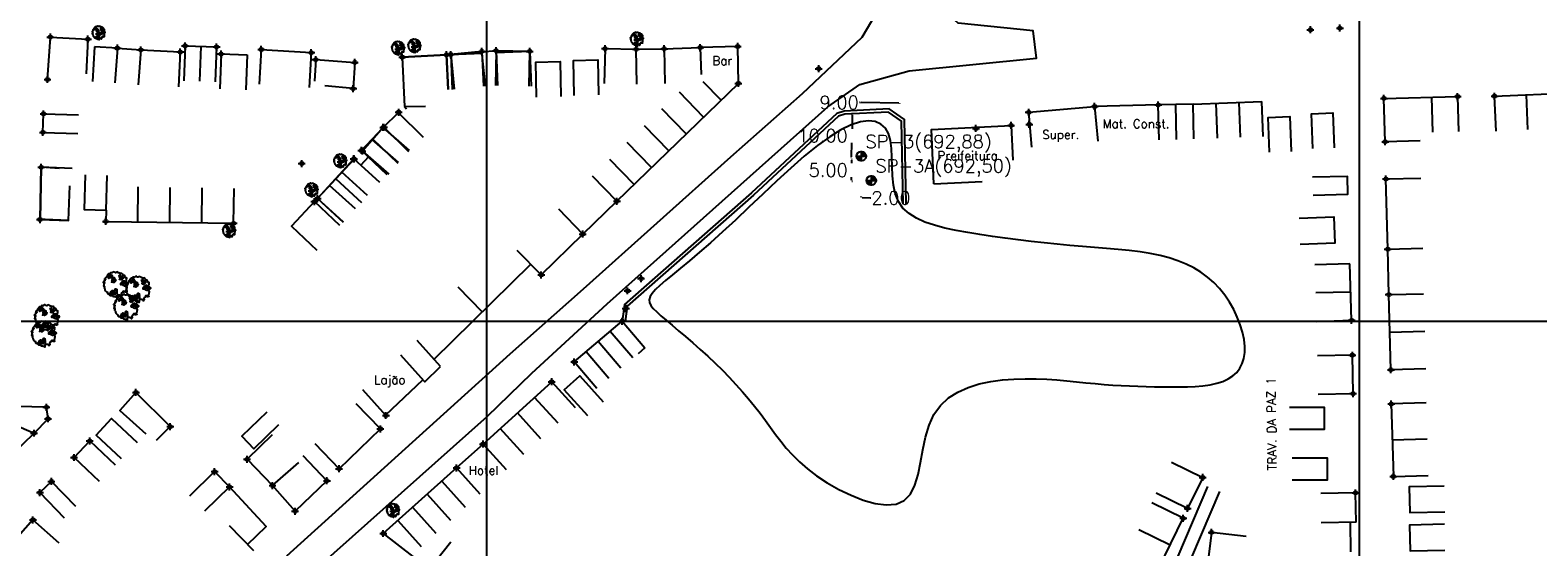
# Model space of a CAD drawing. Extents: x 539028 to 544996, y 8596245 to 8601028.
# Tile 23 of 43: x 541741 to 542086, y 8598111 to 8598230. Entities that reach past the tile are written whole.
import ezdxf
from ezdxf.enums import TextEntityAlignment as Align
from ezdxf.lldxf.tags import DXFTag

# ---------------------------------------------------------------- set-up
doc = ezdxf.new("R2010")
doc.units = 0
doc.header["$MEASUREMENT"] = 0
doc.header["$PDMODE"] = 34
doc.header["$PDSIZE"] = 0.8
for name, color, linetype in [('ALVENARIA', 7, 'Continuous'), ('ARVORE', 100, 'Continuous'), ('ASFALTO', 8, 'Continuous'), ('CASA', 2, 'Continuous'), ('CX', 7, 'Continuous'), ('ESTRADA_BARRO', 7, 'DASHED'), ('FUROS DE SONDAGEM', 7, 'Continuous'), ('LAGOA', 130, 'DASHDOT'), ('MALHA', 9, 'Continuous'), ('RN', 7, 'Continuous'), ('TEXTO', 2, 'Continuous'), ('TXT_NRUA', 2, 'Continuous')]:
    doc.layers.add(name, color=color, linetype=linetype)
doc.styles.add('GEOSIS', font='ROMANS.SHX')
doc.styles.get("Standard").update_dxf_attribs({"font": 'romans.shx'})
tags = doc.linetypes.add('DASHDOT', pattern=[1, 0.5, -0.25, 0, -0.25]).pattern_tags.tags
tags[10:11] = [DXFTag(74, 4), DXFTag(75, 0), DXFTag(340, '0'), DXFTag(46, 1.0), DXFTag(50, 0.0), DXFTag(44, 0.0), DXFTag(45, 0.0)]
tags[8:9] = [DXFTag(74, 4), DXFTag(75, 0), DXFTag(340, '0'), DXFTag(46, 1.0), DXFTag(50, 0.0), DXFTag(44, 0.0), DXFTag(45, 0.0)]
tags[6:7] = [DXFTag(74, 4), DXFTag(75, 0), DXFTag(340, '0'), DXFTag(46, 1.0), DXFTag(50, 0.0), DXFTag(44, 0.0), DXFTag(45, 0.0)]
tags[4:5] = [DXFTag(74, 4), DXFTag(75, 0), DXFTag(340, '0'), DXFTag(46, 1.0), DXFTag(50, 0.0), DXFTag(44, 0.0), DXFTag(45, 0.0)]
tags = doc.linetypes.add('DASHED', pattern=[0.75, 0.5, -0.25]).pattern_tags.tags
tags[6:7] = [DXFTag(74, 4), DXFTag(75, 0), DXFTag(340, '0'), DXFTag(46, 1.0), DXFTag(50, 0.0), DXFTag(44, 0.0), DXFTag(45, 0.0)]
tags[4:5] = [DXFTag(74, 4), DXFTag(75, 0), DXFTag(340, '0'), DXFTag(46, 1.0), DXFTag(50, 0.0), DXFTag(44, 0.0), DXFTag(45, 0.0)]
doc.dimstyles.new('S', dxfattribs={"dimtxt": 3, "dimasz": 0.18, "dimexe": 0.18, "dimexo": 0.0625, "dimgap": 0.09, "dimtad": 0, "dimtih": 1, "dimtoh": 1, "dimdec": 4, "dimzin": 0, "dimdsep": 46, "dimtxsty": 'Standard', "dimcen": 0.09, "dimaunit": 1, "dimadec": 0, "dimazin": 0, "dimtfac": 1, "dimtdec": 3, "dimtofl": 0, "dimtmove": 0, "dimatfit": 3, "dimfxl": 0, "dimtolj": 1, "dimtzin": 0, "dimarcsym": 0})

# ---------------------------------------------------------------- blocks, each defined once
blk = doc.blocks.new('ARVORE6')
for points in [[(-1.78, 2.18), (-1.87, 2.12), (-1.86, 2.06), (-1.96, 2), (-2.05, 1.97), (-2.08, 1.89), (-2.06, 1.79), (-2.1, 1.68), (-2.19, 1.63), (-2.27, 1.6), (-2.33, 1.57), (-2.45, 1.36), (-2.33, 1.3), (-2.23, 1.35), (-2.22, 1.26), (-2.33, 1.2), (-2.41, 1.18), (-2.5, 1.15), (-2.45, 1.07), (-2.41, 1.02), (-2.44, 0.93), (-2.62, 0.85), (-2.67, 0.79), (-2.68, 0.7), (-2.63, 0.68), (-2.63, 0.68), (-2.72, 0.62), (-2.77, 0.64), (-2.8, 0.64), (-2.76, 0.56), (-2.6, 0.57), (-2.52, 0.53), (-2.52, 0.45), (-2.55, 0.3), (-2.67, 0.25), (-2.67, 0.14), (-2.62, 0.04), (-2.54, -0.02), (-2.64, -0.1), (-2.71, -0.18), (-2.55, -0.26), (-2.51, -0.35), (-2.52, -0.52), (-2.56, -0.64), (-2.47, -0.83), (-2.4, -0.89), (-2.4, -0.98), (-2.37, -1.12), (-2.27, -1.33), (-2.13, -1.49), (-2.01, -1.61), (-1.91, -1.6), (-1.82, -1.73), (-1.82, -1.97), (-1.67, -2.08), (-1.49, -2.07), (-1.39, -2.11), (-1.32, -2.23), (-1.16, -2.42), (-0.93, -2.41), (-0.86, -2.4), (-0.72, -2.42), (-0.63, -2.56), (-0.57, -2.61), (-0.47, -2.6), (-0.42, -2.64), (-0.31, -2.66), (-0.21, -2.67), (-0.05, -2.69), (0.08, -2.72), (0.33, -2.98), (0.41, -2.85), (0.29, -2.74), (0.37, -2.7), (0.37, -2.57), (0.35, -2.45), (0.49, -2.41), (0.48, -2.27), (0.55, -2.2), (0.71, -2.27), (0.86, -2.29), (0.93, -2.24), (1.05, -2.42), (1.2, -2.34), (1.2, -2.58), (1.34, -2.57), (1.43, -2.44), (1.51, -2.34), (1.36, -2.24), (1.43, -2.14), (1.39, -2.09), (1.47, -2.01), (1.5, -1.96), (1.43, -1.84), (1.5, -1.8), (1.6, -1.74), (1.69, -1.67), (1.78, -1.64), (1.8, -1.74), (1.86, -1.66), (1.81, -1.55), (1.82, -1.42), (1.99, -1.37), (2.13, -1.42), (2.06, -1.53), (2.22, -1.64), (2.33, -1.61), (2.46, -1.55), (2.59, -1.56), (2.55, -1.46), (2.48, -1.32), (2.56, -1.2), (2.63, -1.06), (2.62, -0.92), (2.62, -0.78), (2.67, -0.66), (2.68, -0.46), (2.57, -0.39), (2.51, -0.26), (2.59, -0.13), (2.7, -0.02), (2.83, 0.11), (2.96, 0.28), (2.92, 0.43), (2.91, 0.44), (2.81, 0.32), (2.7, 0.39), (2.73, 0.48), (2.68, 0.53), (2.6, 0.48), (2.4, 0.45), (2.42, 0.58), (2.5, 0.64), (2.48, 0.76), (2.34, 0.89), (2.54, 0.99), (2.59, 1.1), (2.57, 1.23), (2.55, 1.36), (2.62, 1.47), (2.63, 1.57), (2.5, 1.63), (2.35, 1.59), (2.24, 1.71), (2.23, 1.89), (2.21, 1.98), (2.15, 2.13), (1.92, 2.14), (1.79, 2.22), (1.77, 2.29), (1.73, 2.39), (1.69, 2.5), (1.51, 2.62), (1.35, 2.59), (1.28, 2.53), (1.19, 2.58), (1.11, 2.69), (0.99, 2.74), (0.84, 2.66), (0.73, 2.81), (0.32, 2.98), (0.23, 2.85), (0.07, 2.78), (-0.06, 2.82), (-0.27, 2.96), (-0.48, 3), (-0.62, 2.87), (-0.7, 2.78), (-0.82, 2.74), (-0.98, 2.81), (-1.11, 2.78), (-1.2, 2.57), (-1.42, 2.56), (-1.58, 2.52), (-1.57, 2.41), (-1.77, 2.34), (-1.73, 2.23), (-1.75, 2.2)], [(-0.88, 2.44), (-0.95, 2.35), (-0.87, 2.29), (-0.92, 2.24), (-0.88, 2.15), (-0.78, 2.14), (-0.74, 2.15), (-0.67, 2.08), (-0.7, 2.02), (-0.8, 1.98), (-0.92, 1.89), (-0.95, 1.77), (-0.81, 1.75), (-0.7, 1.77), (-0.59, 1.82), (-0.46, 1.77), (-0.51, 1.71), (-0.49, 1.63), (-0.34, 1.66), (-0.27, 1.68), (-0.09, 1.52), (-0.27, 1.42), (-0.32, 1.37), (-0.18, 1.25), (0, 1.26), (0.14, 1.15), (0.04, 1.02), (-0.03, 0.86), (-0.02, 0.8), (-0.17, 0.76), (-0.27, 0.72), (-0.29, 0.58), (-0.48, 0.53), (-0.51, 0.64), (-0.48, 0.74), (-0.6, 0.74), (-0.74, 0.68), (-0.83, 0.62), (-0.91, 0.65), (-0.75, 0.84), (-0.75, 0.9), (-0.78, 0.97), (-0.71, 1.09), (-0.8, 1.19), (-0.68, 1.38), (-0.8, 1.61), (-0.8, 1.69), (-0.88, 1.7), (-0.97, 1.64), (-1.06, 1.59), (-1.12, 1.63), (-1.14, 1.67), (-1.32, 1.64), (-1.38, 1.57), (-1.51, 1.46), (-1.51, 1.46), (-1.56, 1.55), (-1.56, 1.63), (-1.61, 1.7), (-1.56, 1.82), (-1.53, 1.91), (-1.43, 1.98), (-1.4, 2.07), (-1.26, 2.08), (-1.21, 2.2), (-1.1, 2.21), (-0.99, 2.32), (-0.95, 2.39)], [(-0.91, 1.69), (-1.13, 1.76), (-1.24, 2.14), (-1.27, 2.14), (-1.18, 1.78), (-1.57, 1.66), (-1.57, 1.63), (-1.12, 1.73), (-0.99, 1.67)], [(-1.27, 1.75), (-1.25, 1.72), (-1.3, 1.74)], [(-1.06, 1.74), (-1.06, 1.72), (-1.01, 1.73)], [(0, 0.91), (-0.4, 1.34), (-0.4, 1.68), (-0.44, 1.68), (-0.45, 1.4), (-0.8, 1.64), (-0.81, 1.61), (-0.48, 1.35), (-0.18, 0.98), (-0.75, 0.89), (-0.75, 0.86), (-0.15, 0.91), (-0.07, 0.81)], [(-0.49, 0.94), (-0.49, 0.89), (-0.53, 0.92)], [(-0.51, 1.38), (-0.49, 1.43)], [(-0.35, 1.21), (-0.32, 1.26), (-0.39, 1.24)], [(-0.22, 1), (-0.25, 0.91), (-0.29, 0.97), (-0.29, 0.92)], [(-0.23, 1.06), (-0.18, 1.12), (-0.27, 1.1)], [(-0.09, 0.88), (-0.05, 0.95), (-0.13, 0.9), (-0.09, 0.99)], [(1.21, 2.06), (1.32, 1.92), (1.4, 1.99), (1.43, 2.02), (1.55, 2.02), (1.51, 1.88), (1.59, 1.85), (1.69, 1.84), (1.75, 1.77), (1.61, 1.68), (1.7, 1.6), (1.85, 1.57), (1.72, 1.47), (1.62, 1.45), (1.48, 1.42), (1.48, 1.18), (1.36, 1.16), (1.19, 1.3), (1.2, 1.31), (1.09, 1.3), (1.07, 1.23), (0.97, 1.25), (0.92, 1.33), (1.11, 1.55), (1.06, 1.66), (1.03, 1.75), (0.96, 1.81), (0.99, 1.96), (0.83, 2.05), (0.94, 2.19), (0.97, 2.22), (1.05, 2.28), (1.1, 2.22), (1.25, 2.06), (1.28, 2.03)], [(1.17, 1.62), (1.07, 1.45), (1.49, 1.26), (1.49, 1.24), (1.03, 1.41), (0.94, 1.3)], [(1.07, 1.61), (1.51, 1.9), (1.55, 1.88), (1.16, 1.57)], [(1.11, 1.63), (1.17, 1.6), (1.14, 1.67), (1.22, 1.64), (1.22, 1.69)], [(1.17, 1.41), (1.13, 1.38), (1.18, 1.41), (1.18, 1.35)], [(1.35, 0.46), (1.31, 0.36), (1.17, 0.31), (1.19, 0.12), (1.23, 0.12), (1.35, 0.12), (1.61, 0.22), (1.69, 0.16), (1.65, 0.07), (1.7, -0.02), (1.84, -0.09), (1.93, -0.07), (2.01, -0.17), (2.19, -0.18), (2.26, -0.21), (2.39, -0.13), (2.33, 0.05), (2.47, 0.12), (2.51, 0.31), (2.33, 0.5), (2.42, 0.64), (2.36, 0.77), (2.27, 0.83), (2.12, 0.82), (2.02, 0.94), (1.83, 0.86), (1.8, 0.82), (1.62, 0.74), (1.48, 0.64), (1.48, 0.48), (1.33, 0.48), (1.32, 0.31)], [(1.34, 1.8), (1.41, 1.76), (1.41, 1.82)], [(1.38, 0.16), (1.81, 0.34), (1.96, 0.66), (1.97, 0.94), (1.97, 0.62), (1.88, 0.35), (2.44, 0.3), (1.88, 0.29), (1.7, 0.18)], [(1.47, 0.19), (1.51, 0.17), (1.52, 0.22), (1.55, 0.21), (1.61, 0.25), (1.71, 0.21)], [(1.78, 0.32), (1.84, 0.28), (1.77, 0.29)], [(1.88, 0.47), (1.93, 0.45), (1.88, 0.43), (1.91, 0.4), (1.85, 0.38)], [(1.98, 0.34), (1.98, 0.28), (2.02, 0.34)], [(0.19, -1.76), (0.02, -1.82), (0.05, -1.9), (0, -1.95), (-0.03, -1.97), (-0.07, -2.06), (-0.05, -2.11), (-0.03, -2.18), (-0.17, -2.19), (-0.25, -2.1), (-0.38, -2.11), (-0.49, -2.16), (-0.53, -2.05), (-0.56, -2.02), (-0.66, -1.97), (-0.77, -2.06), (-0.84, -2.13), (-1.03, -2.13), (-1.06, -2.11), (-1.07, -2.02), (-1.11, -1.99), (-1.25, -1.88), (-1.09, -1.77), (-1, -1.63), (-1.02, -1.52), (-0.91, -1.45), (-0.76, -1.31), (-0.7, -1.28), (-0.54, -1.31), (-0.45, -1.44), (-0.34, -1.39), (-0.2, -1.28), (0, -1.15), (-0.09, -0.96), (0.07, -0.87), (0.11, -0.89), (0.41, -1.08), (0.32, -1.14), (0.26, -1.19), (0.28, -1.24), (0.43, -1.31), (0.32, -1.38), (0.37, -1.96), (0.39, -2), (0.31, -1.87), (0.43, -1.76), (0.43, -1.68), (0.36, -1.63), (0.21, -1.68), (0.12, -1.73)], [(-0.77, -1.87), (-1.1, -2.03), (-0.78, -1.91), (-0.7, -2.04), (-0.73, -1.88)], [(-0.19, -1.31), (-0.25, -1.56), (-0.84, -1.91), (-0.27, -1.66), (-0.33, -2.11), (-0.26, -2.1), (-0.05, -1.15)], [(-0.27, -1.58), (-0.28, -1.66), (-0.33, -1.61), (-0.35, -1.67), (-0.39, -1.65), (-0.41, -1.68)], [(-0.29, -1.96), (-0.24, -1.98), (-0.31, -2.01)], [(-0.27, -1.74), (-0.21, -1.78), (-0.29, -1.83)], [(-0.21, -1.55), (-0.16, -1.58), (-0.24, -1.57)], [(-0.18, -1.24), (-0.1, -1.25), (-0.18, -1.29), (-0.1, -1.33), (-0.18, -1.35), (-0.1, -1.41)]]:
    blk.add_lwpolyline(points)
blk = doc.blocks.new('C')
at = {"layer": 'CASA'}
blk.add_lwpolyline([(0, 0), (0, 8)], dxfattribs=at)
blk = doc.blocks.new('A$C225E566B')
at = {"layer": 'CASA'}
blk.add_lwpolyline([(0.16, 5.82), (8.16, 5.58), (8, 0), (0, 0.24)], dxfattribs=at)
blk = doc.blocks.new('*D60')
at = {"color": 0, "lineweight": -2}
for p, q in [((541931.18, 8598213.27), (541931, 8598213.27)), ((541931.18, 8598213.21), (541931.18, 8598213.09)), ((541940, 8598213.13), (541931.36, 8598213.27)), ((541940.18, 8598213.07), (541940.18, 8598212.95))]:
    blk.add_line(p, q, dxfattribs=at)
at = {"color": 0}
for points in [[(541931.36, 8598213.3), (541931.36, 8598213.24), (541931.18, 8598213.27)], [(541940, 8598213.16), (541940, 8598213.1), (541940.18, 8598213.13)]]:
    blk.add_solid(points, dxfattribs=at)
at = {"layer": 'Defpoints', "color": 0}
for p in [(541931.18, 8598213.27), (541931.18, 8598213.27), (541940.18, 8598213.13)]:
    blk.add_point(p, dxfattribs=at)
at = {"color": 0, "insert": (541926.34, 8598213.27), "char_height": 3, "attachment_point": 5}
blk.add_mtext('\\A1;9.00', dxfattribs=at)
blk = doc.blocks.new('Furos de sondagem')
at = {"linetype": 'Continuous'}
h = blk.add_hatch(color=256, dxfattribs=at)
edge = h.paths.add_edge_path()
edge.add_line((-0.3, -1.89), (-0.3, 0.61))
edge.add_line((-0.3, 0.61), (-2.81, 0.61))
edge.add_ellipse((-0.32, 0.6), major_axis=(1.76, 1.76), ratio=1, start_angle=134.66297, end_angle=225.4136)
at = {"layer": 'FUROS DE SONDAGEM'}
h = blk.add_hatch(color=256, dxfattribs=at)
edge = h.paths.add_edge_path()
edge.add_ellipse((-0.32, 0.6), major_axis=(1.76, 1.76), ratio=1, start_angle=315.33703, end_angle=404.5864)
edge.add_line((-0.3, 3.09), (-0.3, 0.61))
edge.add_line((-0.3, 0.61), (2.18, 0.61))
for p, q in [((-3.15, 0.61), (2.5, 0.61)), ((-0.3, 3.46), (-0.3, -2.19))]:
    blk.add_line(p, q)
blk.add_ellipse((-0.32, 0.6), major_axis=(1.76, 1.76), ratio=1)
blk.add_attdef('QUAL_É_O_FURO?', (1.89, 4.82), '', height=3.22)
blk = doc.blocks.new('*D62')
at = {"color": 0, "lineweight": -2}
for p, q in [((541931.4, 8598191.57), (541931.41, 8598191.69)), ((541931.58, 8598191.5), (541933.21, 8598191.41)), ((541933.39, 8598191.4), (541933.57, 8598191.4)), ((541933.4, 8598191.47), (541933.4, 8598191.58))]:
    blk.add_line(p, q, dxfattribs=at)
at = {"color": 0}
for points in [[(541931.58, 8598191.53), (541931.57, 8598191.47), (541931.4, 8598191.51)], [(541933.21, 8598191.44), (541933.21, 8598191.38), (541933.39, 8598191.4)]]:
    blk.add_solid(points, dxfattribs=at)
at = {"layer": 'Defpoints', "color": 0}
for p in [(541931.4, 8598191.51), (541933.39, 8598191.4), (541933.39, 8598191.4)]:
    blk.add_point(p, dxfattribs=at)
at = {"color": 0, "insert": (541938.23, 8598191.4), "char_height": 3, "attachment_point": 5}
blk.add_mtext('\\A1;2.00', dxfattribs=at)

msp = doc.modelspace()

# ---------------------------------------------------------------- linework, layer by layer
for p, q in [((541929.276, 8598210.648), (541929.158, 8598210.65)), ((541929.335, 8598210.467), (541929.28, 8598207.238)), ((541929.172, 8598200.829), (541929.226, 8598204.058)), ((541929.106, 8598200.65), (541928.989, 8598200.652)), ((541929.167, 8598200.08), (541929.17, 8598199.35)), ((541929.228, 8598200.26), (541929.346, 8598200.261)), ((541929.189, 8598195.44), (541929.185, 8598196.17)), ((541929.252, 8598195.26), (541929.37, 8598195.261))]:
    msp.add_line(p, q)
for points in [[(541929.305, 8598210.468), (541929.365, 8598210.467), (541929.338, 8598210.647)], [(541929.197, 8598200.08), (541929.137, 8598200.08), (541929.166, 8598200.26)], [(541929.142, 8598200.829), (541929.202, 8598200.828), (541929.169, 8598200.649)], [(541929.219, 8598195.44), (541929.159, 8598195.44), (541929.19, 8598195.26)]]:
    msp.add_solid(points)
at = {"layer": 'ALVENARIA', "elevation": 692.651}
for points in [[(541784.646, 8598224.397), (541784.364, 8598216.402)], [(541784.646, 8598224.397), (541790.609, 8598224.187)], [(541790.609, 8598224.187), (541790.328, 8598216.192)]]:
    msp.add_lwpolyline(points, dxfattribs=at)
at = {"layer": 'ALVENARIA'}
for points in [[(541941.705, 8598190.022), (541941.346, 8598209.358), (541937.822, 8598211.782), (541927.51, 8598211.264), (541925.795, 8598210.732), (541906.268, 8598192.53), (541877.107, 8598166.958), (541876.617, 8598163.128)], [(541941.705, 8598190.022), (541941.346, 8598209.358), (541937.822, 8598211.782), (541927.51, 8598211.264), (541925.795, 8598210.732), (541906.268, 8598192.53), (541877.107, 8598166.958), (541876.617, 8598163.128)], [(541941.005, 8598190.009), (541940.653, 8598208.985), (541937.621, 8598211.071), (541927.633, 8598210.569), (541926.156, 8598210.11), (541906.738, 8598192.011), (541877.768, 8598166.607), (541877.311, 8598163.04)], [(541941.005, 8598190.009), (541940.653, 8598208.985), (541937.621, 8598211.071), (541927.633, 8598210.569), (541926.156, 8598210.11), (541906.738, 8598192.011), (541877.768, 8598166.607), (541877.311, 8598163.04)]]:
    msp.add_lwpolyline(points, dxfattribs=at)
at = {"layer": 'ARVORE'}
for p in [(541756.657, 8598229.028, 692.871), (541756.657, 8598229.028, 692.871), (541825.3, 8598225.522, 693.01), (541825.3, 8598225.522, 693.01), (541829.036, 8598226.051, 693.008), (541829.036, 8598226.051, 693.008), (541880.036, 8598227.617, 693.681), (541880.036, 8598227.617, 693.681), (541812.042, 8598199.668, 692.741), (541812.042, 8598199.668, 692.741), (541805.463, 8598193.016, 692.742), (541805.463, 8598193.016, 692.742), (541786.558, 8598183.684, 692.509), (541786.558, 8598183.684, 692.509), (541824.13, 8598119.553, 694.354)]:
    msp.add_point(p, dxfattribs=at)
at = {"layer": 'ASFALTO'}
msp.add_lwpolyline([(541799.766, 8598109.323), (541850.924, 8598155.636), (541867.704, 8598170.565), (541901.499, 8598200.807), (541917.956, 8598215.34), (541931.574, 8598228.229), (541939.78, 8598242.15), (541941.151, 8598257.952), (541941.577, 8598276.318), (541942.471, 8598301.773), (541947.684, 8598477.943), (541950.726, 8598572.438), (541950.292, 8598653.724), (541950.364, 8598693.345), (541950.064, 8598738.911), (541950.09, 8598791.7), (541949.816, 8598854.773), (541949.674, 8598904.86), (541949.487, 8598997.49), (541948.901, 8599101.267), (541948.71, 8599173.584), (541945.636, 8599199.97)], dxfattribs=at)
msp.add_lwpolyline([(541799.766, 8598109.323), (541802.861, 8598103.114), (541845.672, 8598141.273), (541855.907, 8598151.208), (541873.13, 8598167.086), (541923.705, 8598212.253), (541931.043, 8598217.398), (541942.355, 8598220.504), (541971.605, 8598223.467), (541970.817, 8598229.666), (541953.578, 8598231.456, -0.1852807), (541947.459, 8598244.032), (541948.444, 8598275.293), (541949.099, 8598302.887), (541950.436, 8598352.717), (541952.587, 8598421.06), (541954.861, 8598503.58)], format="xyb", dxfattribs=at)
at = {"layer": 'CASA'}
for p, q in [((541903.089, 8598226.119), (541894.503, 8598225.868)), ((541903.089, 8598226.119), (541894.503, 8598225.868)), ((541894.503, 8598225.868), (541894.707, 8598219.692)), ((541894.503, 8598225.868), (541894.707, 8598219.692)), ((542076.564, 8598214.712), (542105.789, 8598216.018)), ((541999.477, 8598212.709), (541984.884, 8598212.358)), ((541999.669, 8598204.711), (541999.477, 8598212.709)), ((542003.668, 8598204.807), (542003.476, 8598212.805)), ((542007.667, 8598204.903), (542007.474, 8598212.901)), ((542051.205, 8598214.216), (542068.097, 8598214.642)), ((542051.491, 8598204.271), (542051.205, 8598214.216)), ((542062.099, 8598214.491), (542062.301, 8598206.493)), ((542068.097, 8598214.642), (542068.299, 8598206.645)), ((542076.921, 8598206.72), (542076.564, 8598214.712)), ((541821.844, 8598207.545, 692.855), (541817.079, 8598202.142, 692.855)), ((541827.844, 8598202.253, 692.855), (541821.844, 8598207.545, 692.855)), ((541817.079, 8598202.142, 692.855), (541823.079, 8598196.85, 692.855)), ((541825.33, 8598199.519, 693.206), (541819.33, 8598204.811, 693.206)), ((542059.488, 8598204.501), (542051.491, 8598204.271)), ((541815.161, 8598200.316, 692.899), (541806.775, 8598191.225, 692.899)), ((541821.041, 8598194.892, 692.899), (541815.161, 8598200.316, 692.899)), ((541816.927, 8598190.283, 692.887), (541811.047, 8598195.707, 692.887)), ((541787.542, 8598185.58, 692.755), (541787.659, 8598193.579, 692.755)), ((541758.309, 8598188.574), (541758.248, 8598186.008, 692.755)), ((541806.775, 8598191.225, 692.899), (541812.655, 8598185.801, 692.899)), ((541758.248, 8598186.008, 692.755), (541787.542, 8598185.58, 692.755)), ((541858.055, 8598173.746), (541867.575, 8598183.099)), ((541852.449, 8598179.453), (541858.055, 8598173.746)), ((542043.361, 8598176.257), (542035.363, 8598176.055)), ((542043.79, 8598163.344), (542043.361, 8598176.257)), ((541838.934, 8598171), (541844.541, 8598165.293)), ((542043.576, 8598169.8), (542035.578, 8598169.598)), ((541865.608, 8598153.797), (541876.617, 8598163.128)), ((541876.617, 8598163.128), (541881.79, 8598157.026)), ((542035.795, 8598163.078), (542043.79, 8598163.344)), ((541834.936, 8598152.714), (541829.596, 8598158.671)), ((541831.213, 8598149.376), (541825.873, 8598155.333)), ((541870.78, 8598147.694), (541865.608, 8598153.797)), ((541817.096, 8598147.465), (541822.436, 8598141.508)), ((541844.715, 8598134.942), (541860.446, 8598149.238)), ((541860.446, 8598149.238), (541865.826, 8598143.318)), ((541821.2, 8598138.444), (541815.651, 8598144.207)), ((542060.882, 8598144.379), (542052.885, 8598144.148)), ((542052.885, 8598144.148), (542053.365, 8598127.527)), ((541811.713, 8598129.309), (541821.2, 8598138.444)), ((542061.122, 8598136.068), (542053.125, 8598135.838)), ((541806.164, 8598135.072), (541811.713, 8598129.309)), ((541850.096, 8598129.021), (541844.715, 8598134.942)), ((541838.652, 8598129.488), (541821.846, 8598114.454)), ((542053.365, 8598127.527), (542061.362, 8598127.758)), ((542044.704, 8598123.78), (542036.705, 8598123.628)), ((542005.213, 8598117.943), (541998.025, 8598121.456)), ((541741.538, 8598117.574), (541732.832, 8598107.788)), ((541747.515, 8598112.257), (541741.538, 8598117.574)), ((541792.141, 8598110.49), (541786.564, 8598116.225)), ((541981.013, 8598068.438), (542005.213, 8598117.943)), ((541821.846, 8598114.454), (541832.395, 8598106.26)), ((541832.395, 8598106.26), (541837.302, 8598112.577))]:
    msp.add_line(p, q, dxfattribs=at)
for points, elevation in [([(541744.878, 8598218.543), (541745.537, 8598228.268)], 692.761), ([(541745.537, 8598228.268), (541754.14, 8598227.799)], 692.761), ([(541754.14, 8598227.799), (541753.704, 8598219.811)], 692.761), ([(541755.617, 8598226.055), (541755.206, 8598218.065)], 692.869), ([(541760.892, 8598225.734), (541755.617, 8598226.055)], 692.869), ([(541776.416, 8598226.256), (541776.129, 8598218.261)], 692.723), ([(541776.416, 8598226.256), (541783.618, 8598225.997)], 692.723), ([(541780.017, 8598226.127), (541779.729, 8598218.132)], 692.723), ([(541783.618, 8598225.997), (541783.33, 8598218.002)], 692.691), ([(541760.892, 8598225.734), (541760.278, 8598217.757)], 692.869), ([(541760.892, 8598225.734), (541766.272, 8598225.319)], 692.869), ([(541766.272, 8598225.319), (541765.657, 8598217.343)], 692.679), ([(541766.272, 8598225.319), (541775.314, 8598224.854)], 692.679), ([(541775.314, 8598224.854), (541774.902, 8598216.864)], 692.605), ([(541793.889, 8598225.436), (541793.382, 8598217.452)], 692.626), ([(541793.889, 8598225.436), (541805.339, 8598224.709)], 692.626), ([(541805.339, 8598224.709), (541804.832, 8598216.725)], 692.626), ([(541806.355, 8598223.109), (541806.062, 8598218.163)], 692.629), ([(541806.355, 8598223.109), (541815.321, 8598222.473)], 692.629), ([(541815.321, 8598222.473), (541814.95, 8598216.461), (541808.474, 8598217.079)], 692.629), ([(541836.745, 8598216.222), (541836.324, 8598224.211), (541826.204, 8598223.678), (541826.685, 8598212.343)], 693.098), ([(541826.204, 8598223.678), (541836.324, 8598224.211)], 693.098), ([(541826.204, 8598223.678), (541826.685, 8598212.343)], 693.098), ([(541836.324, 8598224.211), (541836.745, 8598216.222)], 693.091), ([(541845.252, 8598217.04), (541844.438, 8598224.999), (541837.307, 8598224.27), (541838.121, 8598216.311)], 693.391), ([(541837.307, 8598224.27), (541844.456, 8598224.577)], 693.391), ([(541837.307, 8598224.27), (541837.651, 8598216.277)], 693.391), ([(541844.438, 8598224.999), (541847.687, 8598225.139)], 693.515), ([(541844.438, 8598224.999), (541844.782, 8598217.006)], 693.515), ([(541855.246, 8598216.986), (541855.405, 8598224.985), (541847.687, 8598225.139), (541847.527, 8598217.14)], 693.516), ([(541847.687, 8598225.139), (541848.03, 8598217.146)], 693.515), ([(541855.405, 8598224.985), (541847.707, 8598224.654)], 693.723), ([(541855.405, 8598224.985), (541855.749, 8598216.992)], 693.723), ([(541872.676, 8598225.619), (541872.5, 8598217.621)], 693.938), ([(541872.676, 8598225.619), (541879.799, 8598225.462)], 693.938), ([(541826.685, 8598212.343), (541831.534, 8598212.42)], 692.942), ([(541826.685, 8598212.343), (541827.18, 8598211.847)], 692.755), ([(541743.829, 8598206.425), (541743.959, 8598210.674)], 692.761), ([(541743.959, 8598210.674), (541751.955, 8598210.431)], 692.761), ([(541821.844, 8598207.545), (541825.379, 8598211.04)], 692.755), ([(541825.215, 8598211.026), (541831.004, 8598205.351)], 693.005), ([(541743.829, 8598206.425), (541751.826, 8598206.182)], 692.761), ([(541816.836, 8598202.274), (541821.844, 8598207.545)], 692.881), ([(541821.976, 8598207.578), (541827.644, 8598202.034)], 692.505), ([(541816.836, 8598202.274), (541822.635, 8598196.763)], 692.881), ([(541819.34, 8598204.909), (541825.14, 8598199.399)], 692.881), ([(541743.158, 8598186.436), (541743.445, 8598198.424)], 692.869), ([(541750.553, 8598198.119), (541743.445, 8598198.424)], 692.761), ([(541806.775, 8598191.225), (541815.081, 8598200.379)], 692.899), ([(541749.669, 8598186.194), (541750.013, 8598194.186)], 692.82), ([(541811.886, 8598185.063), (541806.053, 8598190.539), (541800.769, 8598184.911), (541806.602, 8598179.435)], 692.515), ([(541749.669, 8598186.194), (541742.562, 8598186.5)], 692.82), ([(541761.819, 8598131.54), (541755.999, 8598137.03), (541759.574, 8598140.82), (541765.394, 8598135.331)], 693.699), ([(541756.8, 8598126.39), (541750.98, 8598131.879), (541754.555, 8598135.669), (541760.375, 8598130.18)], 693.699), ([(541751.352, 8598120.66), (541745.79, 8598126.411), (541743.123, 8598123.832), (541748.685, 8598118.081)], 694.658)]:
    msp.add_lwpolyline(points, dxfattribs=dict(at, elevation=elevation))
for points in [[(541886.234, 8598225.6), (541894.503, 8598225.868)], [(541886.234, 8598225.6), (541894.503, 8598225.868)], [(541903.232, 8598217.649), (541903.089, 8598226.119)], [(541903.232, 8598217.649), (541903.089, 8598226.119)], [(541879.97, 8598217.464), (541879.799, 8598225.462), (541886.234, 8598225.6), (541886.405, 8598217.601)], [(541879.97, 8598217.464), (541879.799, 8598225.462), (541886.234, 8598225.6), (541886.405, 8598217.601)], [(541875.381, 8598190.616), (541903.232, 8598217.649)], [(541875.381, 8598190.616), (541903.232, 8598217.649)], [(541899.253, 8598213.787), (541895.198, 8598217.978)], [(541899.253, 8598213.787), (541895.198, 8598217.978)], [(541970.503, 8598203.047), (541969.794, 8598211.016), (541984.884, 8598212.358), (541985.592, 8598204.389)], [(541970.503, 8598203.047), (541969.794, 8598211.016), (541984.884, 8598212.358), (541985.592, 8598204.389)], [(542007.474, 8598212.901), (541999.477, 8598212.709)], [(542007.474, 8598212.901), (542023.247, 8598213.499)], [(542023.513, 8598205.504), (542023.247, 8598213.499)], [(542025.013, 8598201.871), (542024.705, 8598209.865), (542029.606, 8598210.054), (542029.913, 8598202.06)], [(542034.884, 8598202.708), (542034.576, 8598210.702), (542039.477, 8598210.891), (542039.784, 8598202.897)], [(541948.069, 8598194.61), (541947.508, 8598207.11), (541965.76, 8598208.015), (541966.156, 8598200.025)], [(541948.069, 8598194.61), (541947.508, 8598207.11), (541965.76, 8598208.015), (541966.156, 8598200.025)], [(541747.565, 8598198.164), (541743.445, 8598198.424), (541743.158, 8598186.436), (541749.669, 8598186.194), (541749.963, 8598194.188)], [(541816.67, 8598198.924), (541818.54, 8598200.853)], [(541753.524, 8598196.714), (541753.296, 8598188.717), (541758.309, 8598188.574), (541758.538, 8598196.57)], [(541862.025, 8598188.861), (541867.575, 8598183.099), (541875.381, 8598190.616), (541869.832, 8598196.379)], [(541948.069, 8598194.61), (541959.113, 8598195.183)], [(541948.069, 8598194.61), (541959.113, 8598195.183)], [(542034.96, 8598192.041), (542042.957, 8598192.265), (542042.844, 8598196.307), (542034.845, 8598196.149)], [(542052.095, 8598179.637), (542051.679, 8598195.735), (542059.676, 8598195.941)], [(542031.748, 8598186.753), (542039.742, 8598187.067), (542039.978, 8598181.035), (542031.984, 8598180.721)], [(542052.313, 8598169.269), (542052.095, 8598179.637), (542060.093, 8598179.844)], [(541833.438, 8598154.385), (541855.644, 8598176.201)], [(541833.438, 8598154.385), (541855.644, 8598176.201)], [(542052.552, 8598160.613), (542052.314, 8598169.215), (542060.311, 8598169.437)], [(542060.788, 8598152.233), (542052.791, 8598152.012), (542052.552, 8598160.613), (542060.549, 8598160.835)], [(541881.79, 8598157.026), (541880.29, 8598155.685)], [(542036.119, 8598146.39), (542044.118, 8598146.519), (542043.976, 8598155.344), (542035.977, 8598155.216)], [(541822.449, 8598141.627), (541830.932, 8598149.69), (541831.213, 8598149.376), (541831.337, 8598149.248), (541834.936, 8598152.714)], [(541868.691, 8598141.447), (541863.341, 8598147.395), (541866.909, 8598150.604), (541872.259, 8598144.656)], [(541769.864, 8598135.846), (541773.029, 8598138.956), (541765.147, 8598146.799), (541761.454, 8598142.623), (541767.447, 8598137.324)], [(541737.091, 8598139.539), (541741.8, 8598137.458), (541745.001, 8598140.743), (541744.642, 8598143.382), (541731.177, 8598143.702), (541731.082, 8598140.27)], [(542029.531, 8598143.456), (542037.531, 8598143.456), (542037.531, 8598138.303), (542029.531, 8598138.303)], [(541795.183, 8598142.306), (541789.418, 8598136.759), (541792.168, 8598133.901), (541797.933, 8598139.448)], [(541724.119, 8598120.332), (541741.8, 8598137.458)], [(541796.356, 8598137.043), (541790.606, 8598131.481), (541796.452, 8598125.436)], [(541850.096, 8598129.021), (541844.715, 8598134.942), (541838.636, 8598129.474), (541843.986, 8598123.526)], [(541803.368, 8598132.322), (541808.92, 8598126.563), (541801.638, 8598119.542), (541796.452, 8598125.436), (541802.458, 8598130.721)], [(542002.477, 8598130.823), (542009.661, 8598127.302), (542006.188, 8598120.215), (541999.004, 8598123.735)], [(542030.166, 8598131.802), (542038.166, 8598131.802), (542038.166, 8598126.65), (542030.166, 8598126.65)], [(541777.469, 8598123.06), (541783.19, 8598128.651), (541786.623, 8598125.139), (541780.901, 8598119.548)], [(541790.738, 8598111.933), (541794.991, 8598116.069), (541786.623, 8598125.139)], [(542044.832, 8598117.04), (542044.704, 8598123.78)], [(542065.019, 8598125.306), (542057.021, 8598125.143), (542057.141, 8598119.245), (542065.14, 8598119.408)], [(542044.832, 8598117.04), (542036.833, 8598116.888)], [(542043.432, 8598117.014), (542043.56, 8598110.274)], [(542065.066, 8598116.562), (542057.068, 8598116.398), (542057.189, 8598110.5), (542065.187, 8598110.663)], [(542019.635, 8598113.772), (542011.69, 8598114.713), (542010.95, 8598108.459), (542018.894, 8598107.518)]]:
    msp.add_lwpolyline(points, dxfattribs=at)
for p in [(542034.361, 8598229.934, 694.262), (542041.105, 8598230.345, 694.297), (541745.537, 8598228.268, 693.208), (541745.537, 8598228.268, 693.208), (541754.14, 8598227.799, 692.914), (541754.14, 8598227.799, 692.914), (541760.892, 8598225.734, 692.869), (541760.892, 8598225.734, 692.869), (541766.272, 8598225.319, 692.679), (541766.272, 8598225.319, 692.679), (541776.416, 8598226.256, 692.723), (541776.416, 8598226.256, 692.723), (541783.618, 8598225.997, 692.691), (541783.618, 8598225.997, 692.691), (541793.889, 8598225.436, 692.626), (541793.889, 8598225.436, 692.626), (541844.438, 8598224.999, 693.515), (541844.438, 8598224.999, 693.515), (541847.687, 8598225.139, 693.516), (541847.687, 8598225.139, 693.516), (541872.676, 8598225.619, 693.938), (541872.676, 8598225.619, 693.938), (541879.799, 8598225.462, 694.008), (541879.799, 8598225.462, 694.008), (541886.234, 8598225.6, 694.102), (541886.234, 8598225.6, 694.102), (541894.503, 8598225.868, 694.173), (541894.503, 8598225.868, 694.173), (541903.089, 8598226.119, 694.099), (541903.089, 8598226.119, 694.099), (541775.314, 8598224.854, 692.605), (541775.314, 8598224.854, 692.605), (541784.646, 8598224.397, 692.651), (541784.646, 8598224.397, 692.651), (541805.339, 8598224.709, 692.728), (541805.339, 8598224.709, 692.728), (541806.355, 8598223.109, 692.629), (541806.355, 8598223.109, 692.629), (541815.321, 8598222.473, 692.668), (541815.321, 8598222.473, 692.668), (541826.204, 8598223.678, 693.098), (541826.204, 8598223.678, 693.098), (541836.324, 8598224.211, 693.091), (541836.324, 8598224.211, 693.091), (541837.307, 8598224.27, 693.391), (541837.307, 8598224.27, 693.391), (541855.405, 8598224.985, 693.723), (541855.405, 8598224.985, 693.723), (541744.878, 8598218.543, 693.04), (541744.878, 8598218.543, 693.04), (541814.95, 8598216.461, 692.698), (541814.95, 8598216.461, 692.698), (541903.232, 8598217.649, 693.992), (541903.232, 8598217.649, 693.992), (542068.097, 8598214.642, 694.658), (542076.564, 8598214.712, 694.712), (541984.884, 8598212.358, 694.614), (541984.884, 8598212.358, 694.614), (541999.477, 8598212.709, 694.643), (542051.205, 8598214.216, 694.804), (541743.959, 8598210.674, 692.878), (541743.959, 8598210.674, 692.878), (541825.379, 8598211.04, 692.952), (541825.379, 8598211.04, 692.952), (541965.76, 8598208.015, 694.491), (541965.76, 8598208.015, 694.491), (541969.794, 8598211.016, 694.403), (541969.794, 8598211.016, 694.403), (541969.919, 8598208.255, 694.343), (541969.919, 8598208.255, 694.343), (541743.829, 8598206.425, 692.867), (541743.829, 8598206.425, 692.867), (541821.844, 8598207.545, 692.755), (541821.844, 8598207.545, 692.755), (541821.976, 8598207.578, 692.505), (541821.976, 8598207.578, 692.505), (542051.491, 8598204.271, 694.807), (541816.836, 8598202.274, 692.881), (541816.836, 8598202.274, 692.881), (541817.079, 8598202.142, 692.855), (541817.079, 8598202.142, 692.855), (541743.445, 8598198.424, 692.761), (541743.445, 8598198.424, 692.761), (541803.156, 8598199.272, 692.799), (541803.156, 8598199.272, 692.799), (541815.081, 8598200.379, 692.91), (541815.081, 8598200.379, 692.91), (541815.161, 8598200.316, 692.855), (541815.161, 8598200.316, 692.855), (542051.679, 8598195.735, 694.959), (541806.053, 8598190.539, 692.902), (541806.053, 8598190.539, 692.902), (541806.775, 8598191.225, 692.899), (541806.775, 8598191.225, 692.899), (541875.381, 8598190.616, 693.766), (541743.158, 8598186.436, 692.869), (541743.158, 8598186.436, 692.869), (541758.248, 8598186.008, 692.866), (541758.248, 8598186.008, 692.866), (541787.542, 8598185.58, 692.755), (541787.542, 8598185.58, 692.755), (541867.575, 8598183.099, 693.773), (542052.095, 8598179.637, 695.079), (541858.055, 8598173.746, 693.755), (542052.314, 8598169.215, 695.136), (541876.617, 8598163.128, 693.851), (542043.79, 8598163.344, 694.919), (541865.608, 8598153.797, 693.9), (542043.976, 8598155.344, 695.021), (541860.446, 8598149.238, 694.202), (542052.791, 8598152.012, 695.146), (541765.147, 8598146.799, 692.772), (542044.118, 8598146.519, 695.071), (541744.642, 8598143.382, 692.456), (542052.885, 8598144.148, 695.149), (541745.001, 8598140.743, 693.033), (541773.029, 8598138.956, 693.279), (541822.436, 8598141.508, 694.113), (541741.8, 8598137.458, 693.623), (541754.555, 8598135.669, 693.439), (541821.2, 8598138.444, 694.11), (541750.98, 8598131.879, 693.699), (541844.715, 8598134.942, 694.398), (541783.19, 8598128.651, 693.817), (541790.606, 8598131.481, 693.976), (541811.713, 8598129.309, 694.261), (541838.636, 8598129.474, 694.617), (541745.79, 8598126.411, 694.41), (541786.623, 8598125.139, 694.016), (541796.452, 8598125.436, 694.235), (541808.92, 8598126.563, 694.355), (542009.661, 8598127.302, 694.669), (542053.365, 8598127.527, 695.322), (541743.123, 8598123.832, 694.658), (542044.704, 8598123.78, 695.21), (541801.638, 8598119.542, 694.459), (542005.213, 8598117.943, 695.07), (542006.188, 8598120.215, 695.067), (541741.538, 8598117.574, 694.889), (541821.846, 8598114.454, 694.608), (542011.69, 8598114.713, 694.97)]:
    msp.add_point(p, dxfattribs=at)
at = {"layer": 'CX'}
for p in [(541921.647, 8598221.018, 693.765), (541921.647, 8598221.018, 693.765), (541877.847, 8598170.092, 693.475), (541880.948, 8598172.898, 693.538), (541877.41, 8598166.004, 693.708), (541877.486, 8598166.057, 692.717)]:
    msp.add_point(p, dxfattribs=at)
at = {"layer": 'ESTRADA_BARRO'}
for p, q in [((542002.278, 8598105.156), (542010.842, 8598125.264)), ((542004.989, 8598103.866), (542013.602, 8598124.089))]:
    msp.add_line(p, q, dxfattribs=at)
at = {"layer": 'LAGOA'}
msp.add_lwpolyline([(541897.922, 8598153.532), (541899.568, 8598151.915), (541901.157, 8598150.279), (541902.688, 8598148.63), (541904.159, 8598146.973), (541905.571, 8598145.315), (541906.921, 8598143.66), (541908.208, 8598142.015), (541909.433, 8598140.386), (541910.601, 8598138.777), (541911.754, 8598137.184), (541912.943, 8598135.602), (541914.218, 8598134.028), (541915.629, 8598132.455), (541917.226, 8598130.879), (541919.059, 8598129.295), (541921.179, 8598127.699), (541923.609, 8598126.1), (541926.271, 8598124.575), (541929.06, 8598123.212), (541931.872, 8598122.103), (541934.603, 8598121.337), (541937.148, 8598121.006), (541939.403, 8598121.199), (541941.262, 8598122.006), (541942.658, 8598123.481), (541943.67, 8598125.52), (541944.411, 8598127.983), (541944.996, 8598130.729), (541945.539, 8598133.619), (541946.155, 8598136.511), (541946.958, 8598139.265), (541948.063, 8598141.741), (541949.554, 8598143.827), (541951.4, 8598145.532), (541953.536, 8598146.893), (541955.901, 8598147.948), (541958.433, 8598148.734), (541961.068, 8598149.289), (541963.744, 8598149.65), (541966.4, 8598149.855), (541968.982, 8598149.938), (541971.484, 8598149.922), (541973.909, 8598149.826), (541976.262, 8598149.669), (541978.544, 8598149.47), (541980.76, 8598149.248), (541982.913, 8598149.023), (541985.007, 8598148.813), (541987.046, 8598148.635), (541989.038, 8598148.488), (541990.992, 8598148.369), (541992.915, 8598148.274), (541994.818, 8598148.2), (541996.709, 8598148.144), (541998.596, 8598148.102), (542000.489, 8598148.07), (542002.39, 8598148.048), (542004.284, 8598148.048), (542006.147, 8598148.084), (542007.96, 8598148.172), (542009.699, 8598148.326), (542011.343, 8598148.561), (542012.87, 8598148.892), (542014.258, 8598149.334), (542015.489, 8598149.899), (542016.556, 8598150.589), (542017.456, 8598151.405), (542018.185, 8598152.346), (542018.739, 8598153.413), (542019.115, 8598154.606), (542019.31, 8598155.924), (542019.32, 8598157.367), (542019.143, 8598158.93), (542018.789, 8598160.586), (542018.268, 8598162.301), (542017.589, 8598164.042), (542016.764, 8598165.777), (542015.803, 8598167.471), (542014.716, 8598169.092), (542013.514, 8598170.606), (542012.205, 8598171.988), (542010.789, 8598173.235), (542009.263, 8598174.353), (542007.625, 8598175.348), (542005.871, 8598176.224), (542004, 8598176.987), (542002.008, 8598177.641), (541999.893, 8598178.193), (541997.655, 8598178.649), (541995.3, 8598179.024), (541992.836, 8598179.334), (541990.273, 8598179.597), (541987.62, 8598179.828), (541984.884, 8598180.044), (541982.075, 8598180.262), (541979.202, 8598180.499), (541976.274, 8598180.767), (541973.31, 8598181.068), (541970.328, 8598181.4), (541967.347, 8598181.762), (541964.386, 8598182.152), (541961.465, 8598182.567), (541958.603, 8598183.006), (541955.817, 8598183.467), (541953.131, 8598183.954), (541950.576, 8598184.493), (541948.185, 8598185.116), (541945.994, 8598185.855), (541944.036, 8598186.74), (541942.346, 8598187.805), (541940.959, 8598189.081), (541939.907, 8598190.599), (541939.207, 8598192.373), (541938.794, 8598194.346), (541938.584, 8598196.443), (541938.494, 8598198.589), (541938.441, 8598200.707), (541938.341, 8598202.723), (541938.109, 8598204.562), (541937.664, 8598206.148), (541936.936, 8598207.415), (541935.918, 8598208.334), (541934.619, 8598208.885), (541933.045, 8598209.05), (541931.204, 8598208.806), (541929.106, 8598208.136), (541926.756, 8598207.019), (541924.165, 8598205.436), (541921.346, 8598203.385), (541918.346, 8598200.945), (541915.221, 8598198.214), (541912.024, 8598195.287), (541908.81, 8598192.264), (541905.633, 8598189.24), (541902.548, 8598186.312), (541899.609, 8598183.58), (541896.863, 8598181.119), (541894.329, 8598178.929), (541892.018, 8598176.991), (541889.941, 8598175.284), (541888.11, 8598173.788), (541886.536, 8598172.483), (541885.229, 8598171.349), (541884.202, 8598170.366), (541883.462, 8598169.512), (541883.002, 8598168.755), (541882.81, 8598168.061), (541882.876, 8598167.397), (541883.188, 8598166.728), (541883.736, 8598166.021), (541884.508, 8598165.243), (541885.493, 8598164.359), (541886.678, 8598163.343), (541888.032, 8598162.202), (541889.524, 8598160.95), (541891.122, 8598159.602), (541892.793, 8598158.172), (541894.505, 8598156.674), (541896.225, 8598155.123)], close=True, dxfattribs=at)
at = {"layer": 'MALHA'}
for p, q in [((541845.513, 8601028.275), (541845.513, 8596264.109)), ((542045.513, 8601028.275), (542045.513, 8596264.109)), ((539050.307, 8598163.105), (544995.7, 8598163.105))]:
    msp.add_line(p, q, dxfattribs=at)
at = {"layer": 'RN'}
msp.add_point((541957.692, 8598207.317, 694.511), dxfattribs=at)
msp.add_point((541957.692, 8598207.317, 694.511), dxfattribs=at)

# ---------------------------------------------------------------- block references
at = {"layer": 'ARVORE', "xscale": 0.5260327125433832, "yscale": 0.5260327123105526, "zscale": 0.526032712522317}
for p in [(541756.561, 8598229.198, 692.871), (541879.94, 8598227.786, 693.681), (541825.205, 8598225.692, 693.01), (541828.94, 8598226.22, 693.008), (541811.947, 8598199.838, 692.741), (541805.368, 8598193.186, 692.742), (541786.462, 8598183.854, 692.509), (541824.034, 8598119.722, 694.354)]:
    msp.add_blockref('ARVORE6', p, dxfattribs=at)
at = {"layer": 'ARVORE'}
for p in [(541760.426, 8598171.445), (541760.426, 8598171.445), (541765.574, 8598170.416), (541765.574, 8598170.416), (541762.829, 8598166.3), (541744.638, 8598163.9), (541743.951, 8598160.127)]:
    msp.add_blockref('ARVORE6', p, dxfattribs=at)
at = {"layer": 'CASA'}
for name, p, rotation in [('A$C225E566B', (541862.816, 8598214.644), 93.03066328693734), ('A$C225E566B', (541871.425, 8598215.048), 93.03066328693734), ('C', (541895.275, 8598209.925), 44.14559732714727), ('C', (541895.275, 8598209.925), 44.14559732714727), ('C', (542013.035, 8598205.106), 2.172150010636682), ('C', (542018.293, 8598205.306), 2.172150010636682), ('C', (542084.227, 8598207.047), 2.558335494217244), ('C', (541891.296, 8598206.064), 44.14559732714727), ('C', (541891.296, 8598206.064), 44.14559732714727), ('C', (541887.317, 8598202.202), 44.14559732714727), ('C', (541887.317, 8598202.202), 44.14559732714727), ('C', (541883.338, 8598198.34), 44.14559732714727), ('C', (541883.338, 8598198.34), 44.14559732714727), ('C', (541821.006, 8598195.003, 692.899), 47.77991067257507), ('C', (541879.36, 8598194.478), 44.14559732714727), ('C', (541879.36, 8598194.478), 44.14559732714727), ('C', (541818.237, 8598191.952, 692.899), 47.77991067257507), ('C', (541765.572, 8598185.901, 692.755), 359.162933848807), ('C', (541772.895, 8598185.794, 692.755), 359.162933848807), ('C', (541780.219, 8598185.687, 692.755), 359.162933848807), ('C', (541815.468, 8598188.901, 692.899), 47.77991067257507), ('C', (541812.7, 8598185.849, 692.899), 47.77991067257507), ('C', (541879.037, 8598154.693), 40.28293803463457), ('C', (541876.285, 8598152.36), 40.28293803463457), ('C', (541873.532, 8598150.027), 40.28293803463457), ('C', (541861.894, 8598139.744), 42.26654507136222), ('C', (541857.961, 8598136.17), 42.26654507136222), ('C', (541854.029, 8598132.596), 42.26654507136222), ('C', (541835.291, 8598126.482), 221.8143541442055), ('C', (541831.929, 8598123.475), 221.8143541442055), ('C', (541828.568, 8598120.468), 221.8143541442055), ('C', (541825.207, 8598117.461), 221.8143541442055), ('C', (542002.188, 8598111.755), 63.9491576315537)]:
    msp.add_blockref(name, p, dxfattribs=dict(at, rotation=rotation))
at = {"layer": 'FUROS DE SONDAGEM'}
ref = msp.add_blockref('Furos de sondagem', (541931.541, 8598200.693), dxfattribs=dict(at, xscale=0.43875, yscale=0.43875, zscale=0.43875))
ref.add_attrib('QUAL_É_O_FURO?', 'SP-3(692,88)', (541932.369, 8598202.81), dxfattribs={"layer": '0', "height": 3})
ref = msp.add_blockref('Furos de sondagem', (541933.833, 8598195.123), dxfattribs=dict(at, xscale=0.43875, yscale=0.43875, zscale=0.43875))
ref.add_attrib('QUAL_É_O_FURO?', 'SP-3A(692,50)', (541934.661, 8598197.239), dxfattribs={"layer": '0', "height": 3})

# ---------------------------------------------------------------- texts
msp.add_text('10.00', height=3).set_placement((541916.748, 8598204.148))
at = {"insert": (541923.826, 8598197.76), "char_height": 3, "attachment_point": 5}
msp.add_mtext('\\A1;5.00', dxfattribs=at)
at = {"layer": 'TEXTO', "style": 'GEOSIS'}
for s, p in [('Bar', (541897.289, 8598221.261)), ('Bar', (541897.289, 8598221.261)), ('Mat. Const.', (541986.712, 8598206.799)), ('Super.', (541972.885, 8598204.312)), ('Super.', (541972.885, 8598204.312)), ('Preifeitura', (541948.871, 8598199.487)), ('Lajão ', (541819.736, 8598148.091)), ('Hotel', (541841.423, 8598127.33))]:
    msp.add_text(s, height=2, dxfattribs=at).set_placement(p, align=Align.BOTTOM_LEFT)
at = {"layer": 'TXT_NRUA', "style": 'GEOSIS'}
msp.add_text('TRAV. DA PAZ 1', height=2, rotation=90.80913, dxfattribs=at).set_placement((542027.204, 8598128.951), align=Align.BOTTOM_LEFT)

# ---------------------------------------------------------------- dimensions: what is measured, and where the dimension line sits
for p1, p2, picture, middle in [((541940.183, 8598213.132), (541931.184, 8598213.271), '*D60', (541926.342, 8598213.274)), ((541931.396, 8598191.51), (541933.393, 8598191.405), '*D62', (541938.234, 8598191.395))]:
    dim = msp.add_aligned_dim(p1=p1, p2=p2, distance=0, dimstyle='S', override={"dimtxt": 3, "dimdec": 2})
    dim.commit()
    dim.dimension.update_dxf_attribs({"geometry": picture, "text_midpoint": middle})

doc.saveas('drawing.dxf')
